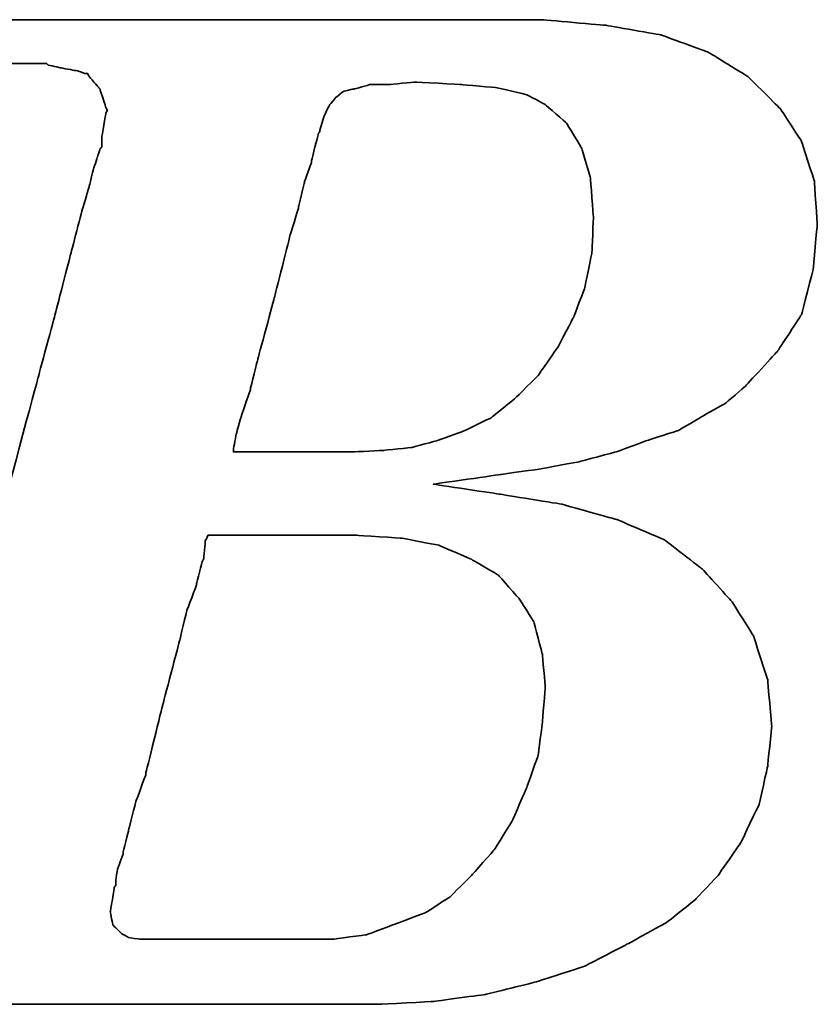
# Model space of a CAD drawing. Header units: millimetres. Extents: x 14 to 555, y 152 to 338.
# Tile 30 of 47: x 410.17 to 413.69, y 200.1 to 204.45. Entities that reach past the tile are written whole.
import ezdxf

# ---------------------------------------------------------------- set-up
doc = ezdxf.new("R2010")
doc.units = ezdxf.units.MM
doc.header["$LTSCALE"] = 0.15
doc.layers.add('DIM', color=4, linetype='CONTINUOUS')
doc.layers.add('layer 1', color=7, linetype='CONTINUOUS')

# ---------------------------------------------------------------- blocks, each defined once
blk = doc.blocks.new('TBI MOTION logo(完整正式版)')
at = {"layer": 'layer 1', "color": 22, "lineweight": 35}
for points, knots in [([(-64.65375, -6.86375), (-64.65375, -6.86375), (-64.84375, -7.29625), (-64.84375, -7.29625), (-64.84375, -7.29625), (-64.84375, -7.29625), (-64.86875, -7.34375), (-64.86875, -7.34375), (-64.86875, -7.34375), (-64.86875, -7.34375), (-64.86875, -7.36875), (-64.86875, -7.36875), (-64.86875, -7.36875), (-64.86875, -7.36875), (-65.15375, -7.65375), (-65.15375, -7.65375), (-65.15375, -7.65375), (-65.15375, -7.65375), (-65.17875, -7.65375), (-65.17875, -7.65375), (-65.17875, -7.65375), (-65.17875, -7.65375), (-65.20375, -7.67875), (-65.20375, -7.67875), (-65.20375, -7.67875), (-65.20375, -7.67875), (-65.58875, -7.87125), (-65.58875, -7.87125), (-65.58875, -7.87125), (-65.58875, -7.87125), (-65.63375, -7.87125), (-65.63375, -7.87125), (-65.63375, -7.87125), (-65.63375, -7.87125), (-65.65875, -7.89375), (-65.65875, -7.89375), (-65.65875, -7.89375), (-65.65875, -7.89375), (-66.09375, -7.94375), (-66.09375, -7.94375), (-66.09375, -7.94375), (-66.09375, -7.94375), (-66.11375, -7.94375), (-66.11375, -7.94375), (-66.11375, -7.94375), (-66.11375, -7.94375), (-66.16375, -7.94375), (-66.16375, -7.94375), (-66.16375, -7.94375), (-66.16375, -7.94375), (-66.30875, -7.94375), (-66.30875, -7.94375), (-66.30875, -7.94375), (-66.30875, -7.94375), (-66.69375, -7.94375), (-66.69375, -7.94375), (-66.69375, -7.94375), (-66.69375, -7.94375), (-67.07375, -7.94375), (-67.07375, -7.94375), (-67.07375, -7.94375), (-67.07375, -7.94375), (-67.12375, -7.94375), (-67.12375, -7.94375), (-67.12375, -7.94375), (-67.12375, -7.94375), (-67.12375, -7.96625), (-67.12375, -7.96625), (-67.12375, -7.96625), (-67.12375, -7.96625), (-67.14875, -7.99125), (-67.14875, -7.99125), (-67.14875, -7.99125), (-67.14875, -7.99125), (-67.24375, -8.34875), (-67.24375, -8.34875), (-67.24375, -8.34875), (-67.24375, -8.34875), (-67.31375, -8.68625), (-67.31375, -8.68625), (-67.31375, -8.68625), (-67.31375, -8.68625), (-67.26875, -8.68625), (-67.26875, -8.68625), (-67.26875, -8.68625), (-67.26875, -8.68625), (-67.07375, -8.68625), (-67.07375, -8.68625), (-67.07375, -8.68625), (-67.07375, -8.68625), (-66.54875, -8.68625), (-66.54875, -8.68625), (-66.54875, -8.68625), (-66.54875, -8.68625), (-65.82625, -8.68625), (-65.82625, -8.68625), (-65.82625, -8.68625), (-65.82625, -8.68625), (-65.01375, -8.68625), (-65.01375, -8.68625), (-65.01375, -8.68625), (-65.01375, -8.68625), (-64.05375, -8.68625), (-64.05375, -8.68625), (-64.05375, -8.68625), (-64.05375, -8.68625), (-62.08375, -8.68625), (-62.08375, -8.68625), (-62.08375, -8.68625), (-62.08375, -8.68625), (-60.06875, -8.68625), (-60.06875, -8.68625), (-60.06875, -8.68625), (-60.06875, -8.68625), (-59.10875, -8.68625), (-59.10875, -8.68625), (-59.10875, -8.68625), (-59.10875, -8.68625), (-58.29375, -8.68625), (-58.29375, -8.68625), (-58.29375, -8.68625), (-58.29375, -8.68625), (-57.57375, -8.68625), (-57.57375, -8.68625), (-57.57375, -8.68625), (-57.57375, -8.68625), (-57.04875, -8.68625), (-57.04875, -8.68625), (-57.04875, -8.68625), (-57.04875, -8.68625), (-56.85375, -8.68625), (-56.85375, -8.68625), (-56.85375, -8.68625), (-56.85375, -8.68625), (-56.70875, -8.68625), (-56.70875, -8.68625), (-56.70875, -8.68625), (-56.70875, -8.68625), (-56.61375, -8.68625), (-56.61375, -8.68625), (-56.61375, -8.68625), (-56.61375, -8.68625), (-56.56875, -8.68625), (-56.56875, -8.68625), (-56.56875, -8.68625), (-56.56875, -8.68625), (-55.65375, -8.63875), (-55.65375, -8.63875), (-55.65375, -8.63875), (-55.65375, -8.63875), (-54.76875, -8.51875), (-54.76875, -8.51875), (-54.76875, -8.51875), (-54.76875, -8.51875), (-53.90375, -8.30375), (-53.90375, -8.30375), (-53.90375, -8.30375), (-53.90375, -8.30375), (-53.08875, -8.03875), (-53.08875, -8.03875), (-53.08875, -8.03875), (-53.08875, -8.03875), (-52.34375, -7.65375), (-52.34375, -7.65375), (-52.34375, -7.65375), (-52.34375, -7.65375), (-51.69875, -7.29625), (-51.69875, -7.29625), (-51.69875, -7.29625), (-51.69875, -7.29625), (-51.21875, -6.91125), (-51.21875, -6.91125), (-51.21875, -6.91125), (-51.21875, -6.91125), (-50.83375, -6.50375), (-50.83375, -6.50375), (-50.83375, -6.50375), (-50.83375, -6.50375), (-50.44875, -5.94875), (-50.44875, -5.94875), (-50.44875, -5.94875), (-50.44875, -5.94875), (-50.13875, -5.30375), (-50.13875, -5.30375), (-50.13875, -5.30375), (-50.13875, -5.30375), (-49.99375, -4.65375), (-49.99375, -4.65375), (-49.99375, -4.65375), (-49.99375, -4.65375), (-49.92375, -3.98375), (-49.92375, -3.98375), (-49.92375, -3.98375), (-49.92375, -3.98375), (-49.99375, -3.19374), (-49.99375, -3.19374), (-49.99375, -3.19374), (-49.99375, -3.19374), (-50.23374, -2.44874), (-50.23374, -2.44874), (-50.23374, -2.44874), (-50.23374, -2.44874), (-50.59375, -1.87374), (-50.59375, -1.87374), (-50.59375, -1.87374), (-50.59375, -1.87374), (-51.09875, -1.31874), (-51.09875, -1.31874), (-51.09875, -1.31874), (-51.09875, -1.31874), (-51.74375, -0.81875), (-51.74375, -0.81875), (-51.74375, -0.81875), (-51.74375, -0.81875), (-52.53875, -0.48125), (-52.53875, -0.48125), (-52.53875, -0.48125), (-52.53875, -0.48125), (-53.47375, -0.21875), (-53.47375, -0.21875), (-53.47375, -0.21875), (-53.47375, -0.21875), (-54.52875, -0.04874), (-54.52875, -0.04874), (-54.52875, -0.04874), (-54.52875, -0.04874), (-55.65375, 0.12125), (-55.65375, 0.12125), (-55.65375, 0.12125), (-55.65375, 0.12125), (-54.50375, 0.28624), (-54.50375, 0.28624), (-54.50375, 0.28624), (-54.50375, 0.28624), (-53.83375, 0.38124), (-53.83375, 0.38124), (-53.83375, 0.38124), (-53.83375, 0.38124), (-53.18375, 0.50125), (-53.18375, 0.50125), (-53.18375, 0.50125), (-53.18375, 0.50125), (-52.55875, 0.66874), (-52.55875, 0.66874), (-52.55875, 0.66874), (-52.55875, 0.66874), (-52.03375, 0.86124), (-52.03375, 0.86124), (-52.03375, 0.86124), (-52.03375, 0.86124), (-51.50374, 1.03124), (-51.50374, 1.03124), (-51.50374, 1.03124), (-51.50374, 1.03124), (-51.09875, 1.27125), (-51.09875, 1.27125), (-51.09875, 1.27125), (-51.09875, 1.27125), (-50.71375, 1.48624), (-50.71375, 1.48624), (-50.71375, 1.48624), (-50.71375, 1.48624), (-50.37625, 1.77625), (-50.37625, 1.77625), (-50.37625, 1.77625), (-50.37625, 1.77625), (-49.82375, 2.37625), (-49.82375, 2.37625), (-49.82375, 2.37625), (-49.82375, 2.37625), (-49.41875, 2.99625), (-49.41875, 2.99625), (-49.41875, 2.99625), (-49.41875, 2.99625), (-49.22375, 3.76625), (-49.22375, 3.76625), (-49.22375, 3.76625), (-49.22375, 3.76625), (-49.15375, 4.50874), (-49.15375, 4.50874), (-49.15375, 4.50874), (-49.15375, 4.50874), (-49.20375, 5.25125), (-49.20375, 5.25125), (-49.20375, 5.25125), (-49.20375, 5.25125), (-49.41875, 5.92625), (-49.41875, 5.92625), (-49.41875, 5.92625), (-49.41875, 5.92625), (-49.77875, 6.47625), (-49.77875, 6.47625), (-49.77875, 6.47625), (-49.77875, 6.47625), (-50.33125, 7.02624), (-50.33125, 7.02624), (-50.33125, 7.02624), (-50.33125, 7.02624), (-51.00125, 7.43625), (-51.00125, 7.43625), (-51.00125, 7.43625), (-51.00125, 7.43625), (-51.79375, 7.72625), (-51.79375, 7.72625), (-51.79375, 7.72625), (-51.79375, 7.72625), (-52.72875, 7.89124), (-52.72875, 7.89124), (-52.72875, 7.89124), (-52.72875, 7.89124), (-53.83375, 7.98625), (-53.83375, 7.98625), (-53.83375, 7.98625), (-53.83375, 7.98625), (-53.92875, 7.98625), (-53.92875, 7.98625), (-53.92875, 7.98625), (-53.92875, 7.98625), (-54.26375, 7.98625), (-54.26375, 7.98625), (-54.26375, 7.98625), (-54.26375, 7.98625), (-54.74375, 7.98625), (-54.74375, 7.98625), (-54.74375, 7.98625), (-54.74375, 7.98625), (-55.36875, 7.98625), (-55.36875, 7.98625), (-55.36875, 7.98625), (-55.36875, 7.98625), (-56.13375, 7.98625), (-56.13375, 7.98625), (-56.13375, 7.98625), (-56.13375, 7.98625), (-56.94875, 7.98625), (-56.94875, 7.98625), (-56.94875, 7.98625), (-56.94875, 7.98625), (-58.77625, 7.98625), (-58.77625, 7.98625), (-58.77625, 7.98625), (-58.77625, 7.98625), (-60.59875, 7.98625), (-60.59875, 7.98625), (-60.59875, 7.98625), (-60.59875, 7.98625), (-61.41375, 7.98625), (-61.41375, 7.98625), (-61.41375, 7.98625), (-61.41375, 7.98625), (-62.17875, 7.98625), (-62.17875, 7.98625), (-62.17875, 7.98625), (-62.17875, 7.98625), (-62.80375, 7.98625), (-62.80375, 7.98625), (-62.80375, 7.98625), (-62.80375, 7.98625), (-63.30625, 7.98625), (-63.30625, 7.98625), (-63.30625, 7.98625), (-63.30625, 7.98625), (-63.57375, 7.98625), (-63.57375, 7.98625), (-63.57375, 7.98625), (-63.57375, 7.98625), (-63.57375, 7.96375), (-63.57375, 7.96375), (-63.57375, 7.96375), (-63.57375, 7.96375), (-63.59875, 7.94125), (-63.59875, 7.94125), (-63.59875, 7.94125), (-63.59875, 7.94125), (-63.69375, 7.55625), (-63.69375, 7.55625), (-63.69375, 7.55625), (-63.69375, 7.55625), (-63.76375, 7.24624), (-63.76375, 7.24624), (-63.76375, 7.24624), (-63.76375, 7.24624), (-63.23875, 7.24624), (-63.23875, 7.24624), (-63.23875, 7.24624), (-63.23875, 7.24624), (-62.75875, 7.24624), (-62.75875, 7.24624), (-62.75875, 7.24624), (-62.75875, 7.24624), (-62.61125, 7.24624), (-62.61125, 7.24624), (-62.61125, 7.24624), (-62.61125, 7.24624), (-62.56625, 7.24624), (-62.56625, 7.24624), (-62.56625, 7.24624), (-62.56625, 7.24624), (-62.22875, 7.24624), (-62.22875, 7.24624), (-62.22875, 7.24624), (-62.22875, 7.24624), (-62.20375, 7.24624), (-62.20375, 7.24624), (-62.20375, 7.24624), (-62.20375, 7.24624), (-62.17875, 7.21875), (-62.17875, 7.21875), (-62.17875, 7.21875), (-62.17875, 7.21875), (-61.96375, 7.17125), (-61.96375, 7.17125), (-61.96375, 7.17125), (-61.96375, 7.17125), (-61.72375, 7.12624), (-61.72375, 7.12624), (-61.72375, 7.12624), (-61.72375, 7.12624), (-61.70375, 7.12624), (-61.70375, 7.12624), (-61.70375, 7.12624), (-61.70375, 7.12624), (-61.55875, 7.07624), (-61.55875, 7.07624), (-61.55875, 7.07624), (-61.55875, 7.07624), (-61.50875, 7.07624), (-61.50875, 7.07624), (-61.50875, 7.07624), (-61.50875, 7.07624), (-61.48375, 7.02624), (-61.48375, 7.02624), (-61.48375, 7.02624), (-61.48375, 7.02624), (-61.31875, 6.83375), (-61.31875, 6.83375), (-61.31875, 6.83375), (-61.31875, 6.83375), (-61.29375, 6.81125), (-61.29375, 6.81125), (-61.29375, 6.81125), (-61.29375, 6.81125), (-61.29375, 6.78625), (-61.29375, 6.78625), (-61.29375, 6.78625), (-61.29375, 6.78625), (-61.19875, 6.50124), (-61.19875, 6.50124), (-61.19875, 6.50124), (-61.19875, 6.50124), (-61.17375, 6.45124), (-61.17375, 6.45124), (-61.17375, 6.45124), (-61.17375, 6.45124), (-61.19875, 6.40625), (-61.19875, 6.40625), (-61.19875, 6.40625), (-61.19875, 6.40625), (-61.26875, 5.99624), (-61.26875, 5.99624), (-61.26875, 5.99624), (-61.26875, 5.99624), (-61.26875, 5.85125), (-61.26875, 5.85125), (-61.26875, 5.85125), (-61.26875, 5.85125), (-61.26875, 5.82625), (-61.26875, 5.82625), (-61.26875, 5.82625), (-61.26875, 5.82625), (-61.29375, 5.80625), (-61.29375, 5.80625), (-61.29375, 5.80625), (-61.29375, 5.80625), (-61.34125, 5.66125), (-61.34125, 5.66125), (-61.34125, 5.66125), (-61.34125, 5.66125), (-61.41375, 5.44625), (-61.41375, 5.44625), (-61.41375, 5.44625), (-61.41375, 5.44625), (-61.48375, 5.15625), (-61.48375, 5.15625), (-61.48375, 5.15625), (-61.48375, 5.15625), (-61.58375, 4.82124), (-61.58375, 4.82124), (-61.58375, 4.82124), (-61.58375, 4.82124), (-61.79875, 4.00375), (-61.79875, 4.00375), (-61.79875, 4.00375), (-61.79875, 4.00375), (-62.05875, 2.99625), (-62.05875, 2.99625), (-62.05875, 2.99625), (-62.05875, 2.99625), (-62.34875, 1.91625), (-62.34875, 1.91625), (-62.34875, 1.91625), (-62.34875, 1.91625), (-62.97375, -0.41124), (-62.97375, -0.41124), (-62.97375, -0.41124), (-62.97375, -0.41124), (-63.59875, -2.75875), (-63.59875, -2.75875), (-63.59875, -2.75875), (-63.59875, -2.75875), (-63.88375, -3.86374), (-63.88375, -3.86374), (-63.88375, -3.86374), (-63.88375, -3.86374), (-64.14875, -4.82374), (-64.14875, -4.82374), (-64.14875, -4.82374), (-64.14875, -4.82374), (-64.36375, -5.64125), (-64.36375, -5.64125), (-64.36375, -5.64125), (-64.36375, -5.64125), (-64.43625, -5.97625), (-64.43625, -5.97625), (-64.43625, -5.97625), (-64.43625, -5.97625), (-64.50875, -6.28625), (-64.50875, -6.28625), (-64.50875, -6.28625), (-64.50875, -6.28625), (-64.50875, -6.30875), (-64.50875, -6.30875), (-64.50875, -6.30875), (-64.50875, -6.30875), (-64.57875, -6.50375), (-64.57875, -6.50375), (-64.57875, -6.50375), (-64.57875, -6.50375), (-64.62875, -6.69625), (-64.62875, -6.69625), (-64.62875, -6.69625), (-64.62875, -6.69625), (-64.62875, -6.76875), (-64.62875, -6.76875), (-64.62875, -6.76875), (-64.62875, -6.76875), (-64.62875, -6.81375), (-64.62875, -6.81375), (-64.62875, -6.81375), (-64.62875, -6.81375), (-64.62875, -6.83875), (-64.62875, -6.83875), (-64.62875, -6.83875), (-64.62875, -6.83875), (-64.65375, -6.86375), (-64.65375, -6.86375)], [0, 0, 0, 0, 0.00719424, 0.00719424, 0.00719424, 0.00719425, 0.01438849, 0.01438849, 0.01438849, 0.0143885, 0.02158273, 0.02158273, 0.02158273, 0.02158274, 0.02877698, 0.02877698, 0.02877698, 0.02877699, 0.03597122, 0.03597122, 0.03597122, 0.03597123, 0.04316547, 0.04316547, 0.04316547, 0.04316548, 0.05035971, 0.05035971, 0.05035971, 0.05035972, 0.05755396, 0.05755396, 0.05755396, 0.05755397, 0.0647482, 0.0647482, 0.0647482, 0.06474821, 0.07194245, 0.07194245, 0.07194245, 0.07194246, 0.07913669, 0.07913669, 0.07913669, 0.0791367, 0.08633094, 0.08633094, 0.08633094, 0.08633095, 0.09352518, 0.09352518, 0.09352518, 0.09352519, 0.10071942, 0.10071942, 0.10071942, 0.10071943, 0.10791367, 0.10791367, 0.10791367, 0.10791368, 0.11510791, 0.11510791, 0.11510791, 0.11510792, 0.12230216, 0.12230216, 0.12230216, 0.12230217, 0.1294964, 0.1294964, 0.1294964, 0.12949641, 0.13669065, 0.13669065, 0.13669065, 0.13669066, 0.14388489, 0.14388489, 0.14388489, 0.1438849, 0.15107914, 0.15107914, 0.15107914, 0.15107915, 0.15827338, 0.15827338, 0.15827338, 0.15827339, 0.16546763, 0.16546763, 0.16546763, 0.16546764, 0.17266187, 0.17266187, 0.17266187, 0.17266188, 0.17985612, 0.17985612, 0.17985612, 0.17985613, 0.18705036, 0.18705036, 0.18705036, 0.18705037, 0.1942446, 0.1942446, 0.1942446, 0.19424461, 0.20143885, 0.20143885, 0.20143885, 0.20143886, 0.20863309, 0.20863309, 0.20863309, 0.2086331, 0.21582734, 0.21582734, 0.21582734, 0.21582735, 0.22302158, 0.22302158, 0.22302158, 0.22302159, 0.23021583, 0.23021583, 0.23021583, 0.23021584, 0.23741007, 0.23741007, 0.23741007, 0.23741008, 0.24460432, 0.24460432, 0.24460432, 0.24460433, 0.25179856, 0.25179856, 0.25179856, 0.25179857, 0.25899281, 0.25899281, 0.25899281, 0.25899282, 0.26618705, 0.26618705, 0.26618705, 0.26618706, 0.27338129, 0.27338129, 0.27338129, 0.2733813, 0.28057554, 0.28057554, 0.28057554, 0.28057555, 0.28776978, 0.28776978, 0.28776978, 0.28776979, 0.29496403, 0.29496403, 0.29496403, 0.29496404, 0.30215827, 0.30215827, 0.30215827, 0.30215828, 0.30935252, 0.30935252, 0.30935252, 0.30935253, 0.31654676, 0.31654676, 0.31654676, 0.31654677, 0.32374101, 0.32374101, 0.32374101, 0.32374102, 0.33093525, 0.33093525, 0.33093525, 0.33093526, 0.3381295, 0.3381295, 0.3381295, 0.33812951, 0.34532374, 0.34532374, 0.34532374, 0.34532375, 0.35251799, 0.35251799, 0.35251799, 0.352518, 0.35971223, 0.35971223, 0.35971223, 0.35971224, 0.36690647, 0.36690647, 0.36690647, 0.36690648, 0.37410072, 0.37410072, 0.37410072, 0.37410073, 0.38129496, 0.38129496, 0.38129496, 0.38129497, 0.38848921, 0.38848921, 0.38848921, 0.38848922, 0.39568345, 0.39568345, 0.39568345, 0.39568346, 0.4028777, 0.4028777, 0.4028777, 0.40287771, 0.41007194, 0.41007194, 0.41007194, 0.41007195, 0.41726619, 0.41726619, 0.41726619, 0.4172662, 0.42446043, 0.42446043, 0.42446043, 0.42446044, 0.43165468, 0.43165468, 0.43165468, 0.43165469, 0.43884892, 0.43884892, 0.43884892, 0.43884893, 0.44604317, 0.44604317, 0.44604317, 0.44604318, 0.45323741, 0.45323741, 0.45323741, 0.45323742, 0.46043165, 0.46043165, 0.46043165, 0.46043166, 0.4676259, 0.4676259, 0.4676259, 0.46762591, 0.47482014, 0.47482014, 0.47482014, 0.47482015, 0.48201439, 0.48201439, 0.48201439, 0.4820144, 0.48920863, 0.48920863, 0.48920863, 0.48920864, 0.49640288, 0.49640288, 0.49640288, 0.49640289, 0.50359712, 0.50359712, 0.50359712, 0.50359713, 0.51079137, 0.51079137, 0.51079137, 0.51079138, 0.51798561, 0.51798561, 0.51798561, 0.51798562, 0.52517986, 0.52517986, 0.52517986, 0.52517987, 0.5323741, 0.5323741, 0.5323741, 0.53237411, 0.53956835, 0.53956835, 0.53956835, 0.53956836, 0.54676259, 0.54676259, 0.54676259, 0.5467626, 0.55395683, 0.55395683, 0.55395683, 0.55395684, 0.56115108, 0.56115108, 0.56115108, 0.56115109, 0.56834532, 0.56834532, 0.56834532, 0.56834533, 0.57553957, 0.57553957, 0.57553957, 0.57553958, 0.58273381, 0.58273381, 0.58273381, 0.58273382, 0.58992806, 0.58992806, 0.58992806, 0.58992807, 0.5971223, 0.5971223, 0.5971223, 0.59712231, 0.60431655, 0.60431655, 0.60431655, 0.60431656, 0.61151079, 0.61151079, 0.61151079, 0.6115108, 0.61870504, 0.61870504, 0.61870504, 0.61870505, 0.62589928, 0.62589928, 0.62589928, 0.62589929, 0.63309353, 0.63309353, 0.63309353, 0.63309354, 0.64028777, 0.64028777, 0.64028777, 0.64028778, 0.64748201, 0.64748201, 0.64748201, 0.64748202, 0.65467626, 0.65467626, 0.65467626, 0.65467627, 0.6618705, 0.6618705, 0.6618705, 0.66187051, 0.66906475, 0.66906475, 0.66906475, 0.66906476, 0.67625899, 0.67625899, 0.67625899, 0.676259, 0.68345324, 0.68345324, 0.68345324, 0.68345325, 0.69064748, 0.69064748, 0.69064748, 0.69064749, 0.69784173, 0.69784173, 0.69784173, 0.69784174, 0.70503597, 0.70503597, 0.70503597, 0.70503598, 0.71223022, 0.71223022, 0.71223022, 0.71223023, 0.71942446, 0.71942446, 0.71942446, 0.71942447, 0.72661871, 0.72661871, 0.72661871, 0.72661872, 0.73381295, 0.73381295, 0.73381295, 0.73381296, 0.74100719, 0.74100719, 0.74100719, 0.7410072, 0.74820144, 0.74820144, 0.74820144, 0.74820145, 0.75539568, 0.75539568, 0.75539568, 0.75539569, 0.76258993, 0.76258993, 0.76258993, 0.76258994, 0.76978417, 0.76978417, 0.76978417, 0.76978418, 0.77697842, 0.77697842, 0.77697842, 0.77697843, 0.78417266, 0.78417266, 0.78417266, 0.78417267, 0.79136691, 0.79136691, 0.79136691, 0.79136692, 0.79856115, 0.79856115, 0.79856115, 0.79856116, 0.8057554, 0.8057554, 0.8057554, 0.80575541, 0.81294964, 0.81294964, 0.81294964, 0.81294965, 0.82014388, 0.82014388, 0.82014388, 0.82014389, 0.82733813, 0.82733813, 0.82733813, 0.82733814, 0.83453237, 0.83453237, 0.83453237, 0.83453238, 0.84172662, 0.84172662, 0.84172662, 0.84172663, 0.84892086, 0.84892086, 0.84892086, 0.84892087, 0.85611511, 0.85611511, 0.85611511, 0.85611512, 0.86330935, 0.86330935, 0.86330935, 0.86330936, 0.8705036, 0.8705036, 0.8705036, 0.87050361, 0.87769784, 0.87769784, 0.87769784, 0.87769785, 0.88489209, 0.88489209, 0.88489209, 0.8848921, 0.89208633, 0.89208633, 0.89208633, 0.89208634, 0.89928058, 0.89928058, 0.89928058, 0.89928059, 0.90647482, 0.90647482, 0.90647482, 0.90647483, 0.91366906, 0.91366906, 0.91366906, 0.91366907, 0.92086331, 0.92086331, 0.92086331, 0.92086332, 0.92805755, 0.92805755, 0.92805755, 0.92805756, 0.9352518, 0.9352518, 0.9352518, 0.93525181, 0.94244604, 0.94244604, 0.94244604, 0.94244605, 0.94964029, 0.94964029, 0.94964029, 0.9496403, 0.95683453, 0.95683453, 0.95683453, 0.95683454, 0.96402878, 0.96402878, 0.96402878, 0.96402879, 0.97122302, 0.97122302, 0.97122302, 0.97122303, 0.97841727, 0.97841727, 0.97841727, 0.97841728, 0.98561151, 0.98561151, 0.98561151, 0.98561152, 0.99280576, 0.99280576, 0.99280576, 0.99280577, 1, 1, 1, 1]), ([(-57.50375, 6.35625), (-57.50375, 6.35625), (-57.57375, 6.11625), (-57.57375, 6.11625), (-57.57375, 6.11625), (-57.57375, 6.11625), (-57.57375, 6.09125), (-57.57375, 6.09125), (-57.57375, 6.09125), (-57.57375, 6.09125), (-57.59875, 6.06625), (-57.59875, 6.06625), (-57.59875, 6.06625), (-57.59875, 6.06625), (-57.64875, 5.87625), (-57.64875, 5.87625), (-57.64875, 5.87625), (-57.64875, 5.87625), (-57.71875, 5.58875), (-57.71875, 5.58875), (-57.71875, 5.58875), (-57.71875, 5.58875), (-57.71875, 5.56625), (-57.71875, 5.56625), (-57.71875, 5.56625), (-57.71875, 5.56625), (-57.83875, 5.23125), (-57.83875, 5.23125), (-57.83875, 5.23125), (-57.83875, 5.23125), (-57.93625, 4.82124), (-57.93625, 4.82124), (-57.93625, 4.82124), (-57.93625, 4.82124), (-57.93625, 4.79624), (-57.93625, 4.79624), (-57.93625, 4.79624), (-57.93625, 4.79624), (-58.07875, 4.34125), (-58.07875, 4.34125), (-58.07875, 4.34125), (-58.07875, 4.34125), (-58.34375, 3.28625), (-58.34375, 3.28625), (-58.34375, 3.28625), (-58.34375, 3.28625), (-58.62875, 2.23124), (-58.62875, 2.23124), (-58.62875, 2.23124), (-58.62875, 2.23124), (-58.74875, 1.75125), (-58.74875, 1.75125), (-58.74875, 1.75125), (-58.74875, 1.75125), (-58.74875, 1.72625), (-58.74875, 1.72625), (-58.74875, 1.72625), (-58.74875, 1.72625), (-58.89375, 1.31625), (-58.89375, 1.31625), (-58.89375, 1.31625), (-58.89375, 1.31625), (-58.98875, 0.98124), (-58.98875, 0.98124), (-58.98875, 0.98124), (-58.98875, 0.98124), (-59.03875, 0.71625), (-59.03875, 0.71625), (-59.03875, 0.71625), (-59.03875, 0.71625), (-59.03875, 0.66874), (-59.03875, 0.66874), (-59.03875, 0.66874), (-59.03875, 0.66874), (-58.91875, 0.66874), (-58.91875, 0.66874), (-58.91875, 0.66874), (-58.91875, 0.66874), (-58.53375, 0.66874), (-58.53375, 0.66874), (-58.53375, 0.66874), (-58.53375, 0.66874), (-58.10375, 0.66874), (-58.10375, 0.66874), (-58.10375, 0.66874), (-58.10375, 0.66874), (-57.66875, 0.66874), (-57.66875, 0.66874), (-57.66875, 0.66874), (-57.66875, 0.66874), (-57.33375, 0.66874), (-57.33375, 0.66874), (-57.33375, 0.66874), (-57.33375, 0.66874), (-57.09375, 0.66874), (-57.09375, 0.66874), (-57.09375, 0.66874), (-57.09375, 0.66874), (-56.99875, 0.66874), (-56.99875, 0.66874), (-56.99875, 0.66874), (-56.99875, 0.66874), (-56.49375, 0.69374), (-56.49375, 0.69374), (-56.49375, 0.69374), (-56.49375, 0.69374), (-56.01375, 0.74374), (-56.01375, 0.74374), (-56.01375, 0.74374), (-56.01375, 0.74374), (-55.58375, 0.86124), (-55.58375, 0.86124), (-55.58375, 0.86124), (-55.58375, 0.86124), (-55.17375, 1.00624), (-55.17375, 1.00624), (-55.17375, 1.00624), (-55.17375, 1.00624), (-54.67375, 1.24625), (-54.67375, 1.24625), (-54.67375, 1.24625), (-54.67375, 1.24625), (-54.26375, 1.58124), (-54.26375, 1.58124), (-54.26375, 1.58124), (-54.26375, 1.58124), (-53.87875, 1.96374), (-53.87875, 1.96374), (-53.87875, 1.96374), (-53.87875, 1.96374), (-53.54375, 2.44625), (-53.54375, 2.44625), (-53.54375, 2.44625), (-53.54375, 2.44625), (-53.27875, 2.95125), (-53.27875, 2.95125), (-53.27875, 2.95125), (-53.27875, 2.95125), (-53.08875, 3.45124), (-53.08875, 3.45124), (-53.08875, 3.45124), (-53.08875, 3.45124), (-52.96875, 4.05124), (-52.96875, 4.05124), (-52.96875, 4.05124), (-52.96875, 4.05124), (-52.94375, 4.65125), (-52.94375, 4.65125), (-52.94375, 4.65125), (-52.94375, 4.65125), (-52.99375, 5.30125), (-52.99375, 5.30125), (-52.99375, 5.30125), (-52.99375, 5.30125), (-53.13875, 5.80625), (-53.13875, 5.80625), (-53.13875, 5.80625), (-53.13875, 5.80625), (-53.39875, 6.23625), (-53.39875, 6.23625), (-53.39875, 6.23625), (-53.39875, 6.23625), (-53.75875, 6.54875), (-53.75875, 6.54875), (-53.75875, 6.54875), (-53.75875, 6.54875), (-54.07375, 6.71625), (-54.07375, 6.71625), (-54.07375, 6.71625), (-54.07375, 6.71625), (-54.57375, 6.83375), (-54.57375, 6.83375), (-54.57375, 6.83375), (-54.57375, 6.83375), (-55.17375, 6.88625), (-55.17375, 6.88625), (-55.17375, 6.88625), (-55.17375, 6.88625), (-55.96875, 6.93125), (-55.96875, 6.93125), (-55.96875, 6.93125), (-55.96875, 6.93125), (-56.39875, 6.88625), (-56.39875, 6.88625), (-56.39875, 6.88625), (-56.39875, 6.88625), (-56.42125, 6.88625), (-56.42125, 6.88625), (-56.42125, 6.88625), (-56.42125, 6.88625), (-56.73375, 6.88625), (-56.73375, 6.88625), (-56.73375, 6.88625), (-56.73375, 6.88625), (-56.99875, 6.81125), (-56.99875, 6.81125), (-56.99875, 6.81125), (-56.99875, 6.81125), (-57.02375, 6.81125), (-57.02375, 6.81125), (-57.02375, 6.81125), (-57.02375, 6.81125), (-57.18875, 6.76625), (-57.18875, 6.76625), (-57.18875, 6.76625), (-57.18875, 6.76625), (-57.30875, 6.66625), (-57.30875, 6.66625), (-57.30875, 6.66625), (-57.30875, 6.66625), (-57.40875, 6.54875), (-57.40875, 6.54875), (-57.40875, 6.54875), (-57.40875, 6.54875), (-57.50375, 6.35625), (-57.50375, 6.35625)], [0, 0, 0, 0, 0.01851852, 0.01851852, 0.01851852, 0.01851853, 0.03703704, 0.03703704, 0.03703704, 0.03703705, 0.05555556, 0.05555556, 0.05555556, 0.05555557, 0.07407407, 0.07407407, 0.07407407, 0.07407408, 0.09259259, 0.09259259, 0.09259259, 0.0925926, 0.11111111, 0.11111111, 0.11111111, 0.11111112, 0.12962963, 0.12962963, 0.12962963, 0.12962964, 0.14814815, 0.14814815, 0.14814815, 0.14814816, 0.16666667, 0.16666667, 0.16666667, 0.16666668, 0.18518519, 0.18518519, 0.18518519, 0.1851852, 0.2037037, 0.2037037, 0.2037037, 0.20370371, 0.22222222, 0.22222222, 0.22222222, 0.22222223, 0.24074074, 0.24074074, 0.24074074, 0.24074075, 0.25925926, 0.25925926, 0.25925926, 0.25925927, 0.27777778, 0.27777778, 0.27777778, 0.27777779, 0.2962963, 0.2962963, 0.2962963, 0.29629631, 0.31481481, 0.31481481, 0.31481481, 0.31481482, 0.33333333, 0.33333333, 0.33333333, 0.33333334, 0.35185185, 0.35185185, 0.35185185, 0.35185186, 0.37037037, 0.37037037, 0.37037037, 0.37037038, 0.38888889, 0.38888889, 0.38888889, 0.3888889, 0.40740741, 0.40740741, 0.40740741, 0.40740742, 0.42592593, 0.42592593, 0.42592593, 0.42592594, 0.44444444, 0.44444444, 0.44444444, 0.44444445, 0.46296296, 0.46296296, 0.46296296, 0.46296297, 0.48148148, 0.48148148, 0.48148148, 0.48148149, 0.5, 0.5, 0.5, 0.50000001, 0.51851852, 0.51851852, 0.51851852, 0.51851853, 0.53703704, 0.53703704, 0.53703704, 0.53703705, 0.55555556, 0.55555556, 0.55555556, 0.55555557, 0.57407407, 0.57407407, 0.57407407, 0.57407408, 0.59259259, 0.59259259, 0.59259259, 0.5925926, 0.61111111, 0.61111111, 0.61111111, 0.61111112, 0.62962963, 0.62962963, 0.62962963, 0.62962964, 0.64814815, 0.64814815, 0.64814815, 0.64814816, 0.66666667, 0.66666667, 0.66666667, 0.66666668, 0.68518519, 0.68518519, 0.68518519, 0.6851852, 0.7037037, 0.7037037, 0.7037037, 0.70370371, 0.72222222, 0.72222222, 0.72222222, 0.72222223, 0.74074074, 0.74074074, 0.74074074, 0.74074075, 0.75925926, 0.75925926, 0.75925926, 0.75925927, 0.77777778, 0.77777778, 0.77777778, 0.77777779, 0.7962963, 0.7962963, 0.7962963, 0.79629631, 0.81481481, 0.81481481, 0.81481481, 0.81481482, 0.83333333, 0.83333333, 0.83333333, 0.83333334, 0.85185185, 0.85185185, 0.85185185, 0.85185186, 0.87037037, 0.87037037, 0.87037037, 0.87037038, 0.88888889, 0.88888889, 0.88888889, 0.8888889, 0.90740741, 0.90740741, 0.90740741, 0.90740742, 0.92592593, 0.92592593, 0.92592593, 0.92592594, 0.94444444, 0.94444444, 0.94444444, 0.94444445, 0.96296296, 0.96296296, 0.96296296, 0.96296297, 0.98148148, 0.98148148, 0.98148148, 0.98148149, 1, 1, 1, 1]), ([(-61.03125, -6.57375), (-61.03125, -6.57375), (-61.03125, -6.67125), (-61.03125, -6.67125), (-61.03125, -6.67125), (-61.03125, -6.67125), (-61.05375, -6.69625), (-61.05375, -6.69625), (-61.05375, -6.69625), (-61.05375, -6.69625), (-61.12375, -7.12875), (-61.12375, -7.12875), (-61.12375, -7.12875), (-61.12375, -7.12875), (-61.07875, -7.34375), (-61.07875, -7.34375), (-61.07875, -7.34375), (-61.07875, -7.34375), (-60.93375, -7.48875), (-60.93375, -7.48875), (-60.93375, -7.48875), (-60.93375, -7.48875), (-60.81375, -7.55625), (-60.81375, -7.55625), (-60.81375, -7.55625), (-60.81375, -7.55625), (-60.62375, -7.58375), (-60.62375, -7.58375), (-60.62375, -7.58375), (-60.62375, -7.58375), (-60.30875, -7.58375), (-60.30875, -7.58375), (-60.30875, -7.58375), (-60.30875, -7.58375), (-59.97375, -7.58375), (-59.97375, -7.58375), (-59.97375, -7.58375), (-59.97375, -7.58375), (-59.87875, -7.58375), (-59.87875, -7.58375), (-59.87875, -7.58375), (-59.87875, -7.58375), (-59.63625, -7.58375), (-59.63625, -7.58375), (-59.63625, -7.58375), (-59.63625, -7.58375), (-58.96875, -7.58375), (-58.96875, -7.58375), (-58.96875, -7.58375), (-58.96875, -7.58375), (-58.29375, -7.58375), (-58.29375, -7.58375), (-58.29375, -7.58375), (-58.29375, -7.58375), (-58.05375, -7.58375), (-58.05375, -7.58375), (-58.05375, -7.58375), (-58.05375, -7.58375), (-57.98375, -7.58375), (-57.98375, -7.58375), (-57.98375, -7.58375), (-57.98375, -7.58375), (-57.35875, -7.58375), (-57.35875, -7.58375), (-57.35875, -7.58375), (-57.35875, -7.58375), (-56.78375, -7.50875), (-56.78375, -7.50875), (-56.78375, -7.50875), (-56.78375, -7.50875), (-56.27875, -7.31875), (-56.27875, -7.31875), (-56.27875, -7.31875), (-56.27875, -7.31875), (-55.77375, -7.12875), (-55.77375, -7.12875), (-55.77375, -7.12875), (-55.77375, -7.12875), (-55.36875, -6.86375), (-55.36875, -6.86375), (-55.36875, -6.86375), (-55.36875, -6.86375), (-55.00875, -6.50375), (-55.00875, -6.50375), (-55.00875, -6.50375), (-55.00875, -6.50375), (-54.62375, -6.06875), (-54.62375, -6.06875), (-54.62375, -6.06875), (-54.62375, -6.06875), (-54.31375, -5.56875), (-54.31375, -5.56875), (-54.31375, -5.56875), (-54.31375, -5.56875), (-54.07375, -5.01625), (-54.07375, -5.01625), (-54.07375, -5.01625), (-54.07375, -5.01625), (-53.87875, -4.46374), (-53.87875, -4.46374), (-53.87875, -4.46374), (-53.87875, -4.46374), (-53.80875, -3.91375), (-53.80875, -3.91375), (-53.80875, -3.91375), (-53.80875, -3.91375), (-53.75875, -3.31375), (-53.75875, -3.31375), (-53.75875, -3.31375), (-53.75875, -3.31375), (-53.80875, -2.75875), (-53.80875, -2.75875), (-53.80875, -2.75875), (-53.80875, -2.75875), (-53.95375, -2.20875), (-53.95375, -2.20875), (-53.95375, -2.20875), (-53.95375, -2.20875), (-54.19375, -1.82625), (-54.19375, -1.82625), (-54.19375, -1.82625), (-54.19375, -1.82625), (-54.55375, -1.41875), (-54.55375, -1.41875), (-54.55375, -1.41875), (-54.55375, -1.41875), (-55.00875, -1.15125), (-55.00875, -1.15125), (-55.00875, -1.15125), (-55.00875, -1.15125), (-55.56125, -0.91375), (-55.56125, -0.91375), (-55.56125, -0.91375), (-55.56125, -0.91375), (-56.18125, -0.79375), (-56.18125, -0.79375), (-56.18125, -0.79375), (-56.18125, -0.79375), (-56.94875, -0.74374), (-56.94875, -0.74374), (-56.94875, -0.74374), (-56.94875, -0.74374), (-56.99875, -0.74374), (-56.99875, -0.74374), (-56.99875, -0.74374), (-56.99875, -0.74374), (-57.09375, -0.74374), (-57.09375, -0.74374), (-57.09375, -0.74374), (-57.09375, -0.74374), (-57.38375, -0.74374), (-57.38375, -0.74374), (-57.38375, -0.74374), (-57.38375, -0.74374), (-57.76875, -0.74374), (-57.76875, -0.74374), (-57.76875, -0.74374), (-57.76875, -0.74374), (-58.24625, -0.74374), (-58.24625, -0.74374), (-58.24625, -0.74374), (-58.24625, -0.74374), (-58.72875, -0.74374), (-58.72875, -0.74374), (-58.72875, -0.74374), (-58.72875, -0.74374), (-59.20875, -0.74374), (-59.20875, -0.74374), (-59.20875, -0.74374), (-59.20875, -0.74374), (-59.46875, -0.74374), (-59.46875, -0.74374), (-59.46875, -0.74374), (-59.46875, -0.74374), (-59.51625, -0.83875), (-59.51625, -0.83875), (-59.51625, -0.83875), (-59.51625, -0.83875), (-59.54375, -1.15125), (-59.54375, -1.15125), (-59.54375, -1.15125), (-59.54375, -1.15125), (-59.56375, -1.17874), (-59.56375, -1.17874), (-59.56375, -1.17874), (-59.56375, -1.17874), (-59.66375, -1.55875), (-59.66375, -1.55875), (-59.66375, -1.55875), (-59.66375, -1.55875), (-59.66375, -1.58375), (-59.66375, -1.58375), (-59.66375, -1.58375), (-59.66375, -1.58375), (-59.82875, -2.01874), (-59.82875, -2.01874), (-59.82875, -2.01874), (-59.82875, -2.01874), (-59.94875, -2.52125), (-59.94875, -2.52125), (-59.94875, -2.52125), (-59.94875, -2.52125), (-60.23875, -3.62375), (-60.23875, -3.62375), (-60.23875, -3.62375), (-60.23875, -3.62375), (-60.52375, -4.77624), (-60.52375, -4.77624), (-60.52375, -4.77624), (-60.52375, -4.77624), (-60.52375, -4.79874), (-60.52375, -4.79874), (-60.52375, -4.79874), (-60.52375, -4.79874), (-60.69125, -5.25375), (-60.69125, -5.25375), (-60.69125, -5.25375), (-60.69125, -5.25375), (-60.81375, -5.73625), (-60.81375, -5.73625), (-60.81375, -5.73625), (-60.81375, -5.73625), (-60.90875, -6.11875), (-60.90875, -6.11875), (-60.90875, -6.11875), (-60.90875, -6.11875), (-60.90875, -6.14375), (-60.90875, -6.14375), (-60.90875, -6.14375), (-60.90875, -6.14375), (-61.00375, -6.40875), (-61.00375, -6.40875), (-61.00375, -6.40875), (-61.00375, -6.40875), (-61.03125, -6.57375), (-61.03125, -6.57375)], [0, 0, 0, 0, 0.01694915, 0.01694915, 0.01694915, 0.01694916, 0.03389831, 0.03389831, 0.03389831, 0.03389832, 0.05084746, 0.05084746, 0.05084746, 0.05084747, 0.06779661, 0.06779661, 0.06779661, 0.06779662, 0.08474576, 0.08474576, 0.08474576, 0.08474577, 0.10169492, 0.10169492, 0.10169492, 0.10169493, 0.11864407, 0.11864407, 0.11864407, 0.11864408, 0.13559322, 0.13559322, 0.13559322, 0.13559323, 0.15254237, 0.15254237, 0.15254237, 0.15254238, 0.16949153, 0.16949153, 0.16949153, 0.16949154, 0.18644068, 0.18644068, 0.18644068, 0.18644069, 0.20338983, 0.20338983, 0.20338983, 0.20338984, 0.22033898, 0.22033898, 0.22033898, 0.22033899, 0.23728814, 0.23728814, 0.23728814, 0.23728815, 0.25423729, 0.25423729, 0.25423729, 0.2542373, 0.27118644, 0.27118644, 0.27118644, 0.27118645, 0.28813559, 0.28813559, 0.28813559, 0.2881356, 0.30508475, 0.30508475, 0.30508475, 0.30508476, 0.3220339, 0.3220339, 0.3220339, 0.32203391, 0.33898305, 0.33898305, 0.33898305, 0.33898306, 0.3559322, 0.3559322, 0.3559322, 0.35593221, 0.37288136, 0.37288136, 0.37288136, 0.37288137, 0.38983051, 0.38983051, 0.38983051, 0.38983052, 0.40677966, 0.40677966, 0.40677966, 0.40677967, 0.42372881, 0.42372881, 0.42372881, 0.42372882, 0.44067797, 0.44067797, 0.44067797, 0.44067798, 0.45762712, 0.45762712, 0.45762712, 0.45762713, 0.47457627, 0.47457627, 0.47457627, 0.47457628, 0.49152542, 0.49152542, 0.49152542, 0.49152543, 0.50847458, 0.50847458, 0.50847458, 0.50847459, 0.52542373, 0.52542373, 0.52542373, 0.52542374, 0.54237288, 0.54237288, 0.54237288, 0.54237289, 0.55932203, 0.55932203, 0.55932203, 0.55932204, 0.57627119, 0.57627119, 0.57627119, 0.5762712, 0.59322034, 0.59322034, 0.59322034, 0.59322035, 0.61016949, 0.61016949, 0.61016949, 0.6101695, 0.62711864, 0.62711864, 0.62711864, 0.62711865, 0.6440678, 0.6440678, 0.6440678, 0.64406781, 0.66101695, 0.66101695, 0.66101695, 0.66101696, 0.6779661, 0.6779661, 0.6779661, 0.67796611, 0.69491525, 0.69491525, 0.69491525, 0.69491526, 0.71186441, 0.71186441, 0.71186441, 0.71186442, 0.72881356, 0.72881356, 0.72881356, 0.72881357, 0.74576271, 0.74576271, 0.74576271, 0.74576272, 0.76271186, 0.76271186, 0.76271186, 0.76271187, 0.77966102, 0.77966102, 0.77966102, 0.77966103, 0.79661017, 0.79661017, 0.79661017, 0.79661018, 0.81355932, 0.81355932, 0.81355932, 0.81355933, 0.83050847, 0.83050847, 0.83050847, 0.83050848, 0.84745763, 0.84745763, 0.84745763, 0.84745764, 0.86440678, 0.86440678, 0.86440678, 0.86440679, 0.88135593, 0.88135593, 0.88135593, 0.88135594, 0.89830508, 0.89830508, 0.89830508, 0.89830509, 0.91525424, 0.91525424, 0.91525424, 0.91525425, 0.93220339, 0.93220339, 0.93220339, 0.9322034, 0.94915254, 0.94915254, 0.94915254, 0.94915255, 0.96610169, 0.96610169, 0.96610169, 0.9661017, 0.98305085, 0.98305085, 0.98305085, 0.98305086, 1, 1, 1, 1])]:
    blk.add_open_spline(points, degree=3, knots=knots, dxfattribs=at)

msp = doc.modelspace()

# ---------------------------------------------------------------- block references
at = {"layer": 'DIM', "color": 7, "xscale": 0.2606204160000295, "yscale": 0.2606204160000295, "zscale": 0.2606204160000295}
msp.add_blockref('TBI MOTION logo(完整正式版)', (426.5043, 202.3683), dxfattribs=at)

doc.saveas('drawing.dxf')
